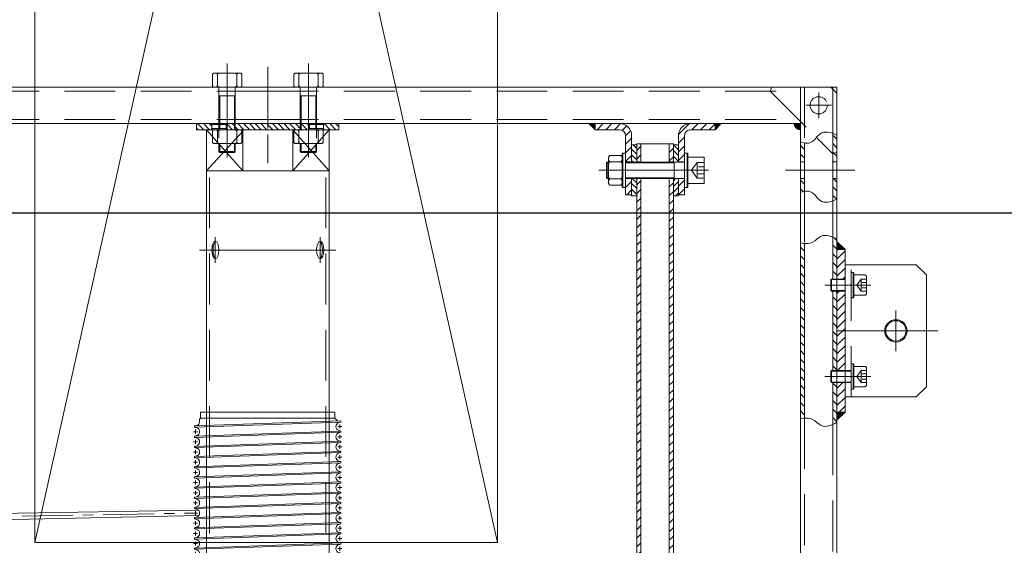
# Model space of a CAD drawing. Header units: centimetres. Extents: x -149939 to 48626, y -46000 to 152985.
# Tile 255 of 256: x 7340 to 7815, y 45519 to 45772. Entities that reach past the tile are written whole.
import ezdxf

# ---------------------------------------------------------------- set-up
doc = ezdxf.new("R2010")
doc.units = ezdxf.units.CM
doc.header["$LTSCALE"] = 50
doc.header["$PDMODE"] = 35
doc.header["$PDSIZE"] = 0.1
for name, pattern in [('CENTER', [2, 1.25, -0.25, 0.25, -0.25]), ('DASHED', [0.75, 0.5, -0.25]), ('Kondygnacja  -0_5$0$HIDDEN', [9.525, 6.35, -3.175]), ('Kondygnacja  -0_5$0$HIDDEN2', [4.7625, 3.175, -1.5875]), ('Osie rzutów$0$DASHDOT2', [12.7, 6.35, -3.175, 0, -3.175])]:
    doc.linetypes.add(name, pattern=pattern)
doc.layers.get('0').update_dxf_attribs({"color": 8})
doc.layers.get('DEFPOINTS').update_dxf_attribs({"color": 8})
for name, color, linetype in [('01-103-Went PP_poziom-0_5$0$L_Nawiew', 7, 'Continuous'), ('Kondygnacja  -0_5$0$ARCH_KONSTR_POWYŻEJ RZUTU', 8, 'Kondygnacja  -0_5$0$HIDDEN'), ('Kondygnacja  -0_5$0$ARCH_KONSTR_POWYŻEJ RZUTU_IST', 8, 'Kondygnacja  -0_5$0$HIDDEN2'), ('Osie rzutów$0$ARCH_INFO_OSIE_IST', 8, 'Osie rzutów$0$DASHDOT2'), ('Osie rzutów$0$ARCH_INFO_OSIE_OPISY_IST', 8, 'Continuous')]:
    doc.layers.add(name, color=color, linetype=linetype)
for name, color, linetype, lineweight in [('bgde_nawiewnik', 11, 'Continuous', 5), ('Kondygnacja  -0_5$0$ARCH_INFO_WYMIARY', 8, 'Continuous', 9), ('kreskowanie', 8, 'Continuous', 13), ('osie', 8, 'CENTER', 13), ('przerwa', 8, 'DASHED', 13), ('RYSUNKOWE_NIEDRUK', 8, 'Continuous', 9), ('SYSTEMY AV', 8, 'Continuous', 13), ('wymiar', 8, 'Continuous', 13)]:
    doc.layers.add(name, color=color, linetype=linetype, lineweight=lineweight)
doc.styles.add('Kondygnacja  -0_5$0$Romans', font='Romans.shx', dxfattribs={"width": 0.7})
doc.dimstyles.new('Kondygnacja  -0_5$0$Wymiary 1-100', dxfattribs={"dimtxt": 12, "dimasz": 10, "dimexe": 5, "dimexo": 0, "dimgap": 4, "dimtad": 1, "dimrnd": 0.5, "dimzin": 12, "dimdsep": 46, "dimtxsty": 'Kondygnacja  -0_5$0$Romans', "dimblk": 'Kondygnacja  -0_5$0$_Oblique', "dimcen": 10, "dimdle": 10, "dimclrt": 55, "dimazin": 0, "dimtfac": 1, "dimtmove": 1, "dimatfit": 3, "dimfxl": 8, "dimfxlon": 1, "dimtolj": 1, "dimtzin": 0, "dimarcsym": 0})
pattern_1 = [(45, (-65982.465, 26636.8553), (-2.12132034, 2.12132034), [])]
pattern_2 = [(135, (-65982.465, 26636.8553), (-1.41421356, -1.41421356), [])]

# ---------------------------------------------------------------- blocks, each defined once
blk = doc.blocks.new('Osie rzutów')
at = {"layer": 'Osie rzutów$0$ARCH_INFO_OSIE_IST', "ltscale": 10}
blk.add_line((12860, 12510), (12860, 4623.259), dxfattribs=at)
blk = doc.blocks.new('Kondygnacja  -0_5$0$konstrukcja istniejąca -0.5')
at = {"layer": 'Kondygnacja  -0_5$0$ARCH_KONSTR_POWYŻEJ RZUTU_IST', "ltscale": 10}
blk.add_lwpolyline([(12338.004, 9067.895), (13382.004, 9067.895), (13382.004, 9032.895), (12338.004, 9032.895)], dxfattribs=at)
blk = doc.blocks.new('Kondygnacja  -0_5$0$_Oblique')
at = {"color": 0, "linetype": 'ByBlock', "lineweight": -2}
blk.add_line((-0.5, -0.5), (0.5, 0.5), dxfattribs=at)
blk = doc.blocks.new('*D212')
at = {"layer": 'DEFPOINTS', "color": 0}
for p in [(-30586.3, 81900), (-30681.11, 12489.5), (9064, 12489.5)]:
    blk.add_point(p, dxfattribs=at)
at = {"layer": 'Kondygnacja  -0_5$0$ARCH_INFO_WYMIARY', "color": 0, "lineweight": -2}
for p, q in [((-30681.11, 81910), (-30681.11, 12479.5)), ((-30673.11, 81900), (-30686.11, 81900)), ((-30673.11, 12489.5), (-30686.11, 12489.5))]:
    blk.add_line(p, q, dxfattribs=at)
at = {"layer": 'Kondygnacja  -0_5$0$ARCH_INFO_WYMIARY', "color": 0, "linetype": 'ByBlock', "lineweight": -2, "xscale": 10, "yscale": 10, "zscale": 10}
for p, rotation in [((-30681.11, 81900), 90), ((-30681.11, 12489.5), 270)]:
    blk.add_blockref('Kondygnacja  -0_5$0$_Oblique', p, dxfattribs=dict(at, rotation=rotation))
at = {"layer": 'Kondygnacja  -0_5$0$ARCH_INFO_WYMIARY', "color": 55, "insert": (-30691.11, 47194.75), "char_height": 12, "attachment_point": 5, "rotation": 90, "style": 'Kondygnacja  -0_5$0$Romans'}
blk.add_mtext('\\A1;69410.5', dxfattribs=at)
blk = doc.blocks.new('A$C543B0F01')
for p, q in [((280, -3), (277, 0)), ((247.12, -2.12), (248, 0)), ((247.12, -2.12), (269.87, -24.87))]:
    blk.add_line(p, q)
blk.add_circle((271, -9), 4.25)
at = {"layer": 'osie'}
for p, q in [((271, -2.67), (271, -15.33)), ((264.67, -9), (277.33, -9))]:
    blk.add_line(p, q, dxfattribs=at)
blk = doc.blocks.new('A$C17EA1C80')
for p, q in [((0, 69.5), (0, 36.5)), ((3, 69.5), (0, 69.5)), ((4.35, 70.85), (3, 69.5)), ((3, 69.5), (3, 36.5)), ((4.89, 72.5), (4.29, 72.5)), ((4.89, 72.5), (4.29, 72.5)), ((6.82, 0.5), (4.29, 72.5)), ((5.16, 71.49), (4.89, 72.5)), ((7.42, 0.5), (4.89, 72.5)), ((9.03, 71.49), (9.3, 72.5)), ((9.9, 72.5), (9.3, 72.5)), ((9.9, 72.5), (9.3, 72.5)), ((11.83, 0.5), (9.3, 72.5)), ((10.17, 71.49), (9.9, 72.5)), ((12.43, 0.5), (9.9, 72.5)), ((14.04, 71.49), (14.31, 72.5)), ((14.91, 72.5), (14.31, 72.5)), ((14.91, 72.5), (14.31, 72.5)), ((16.84, 0.5), (14.31, 72.5)), ((15.18, 71.49), (14.91, 72.5)), ((17.44, 0.5), (14.91, 72.5)), ((19.05, 71.49), (19.32, 72.5)), ((19.92, 72.5), (19.32, 72.5)), ((19.92, 72.5), (19.32, 72.5)), ((21.85, 0.5), (19.32, 72.5)), ((20.19, 71.49), (19.92, 72.5)), ((22.45, 0.5), (19.92, 72.5)), ((24.06, 71.49), (24.33, 72.5)), ((24.93, 72.5), (24.33, 72.5)), ((24.93, 72.5), (24.33, 72.5)), ((26.85, 0.5), (24.33, 72.5)), ((25.2, 71.49), (24.93, 72.5)), ((27.45, 0.5), (24.93, 72.5)), ((29.07, 71.49), (29.34, 72.5)), ((29.94, 72.5), (29.34, 72.5)), ((29.94, 72.5), (29.34, 72.5)), ((31.86, 0.5), (29.34, 72.5)), ((30.21, 71.49), (29.94, 72.5)), ((32.46, 0.5), (29.94, 72.5)), ((34.08, 71.49), (34.35, 72.5)), ((34.95, 72.5), (34.35, 72.5)), ((34.95, 72.5), (34.35, 72.5)), ((36.87, 0.5), (34.35, 72.5)), ((35.22, 71.49), (34.95, 72.5)), ((37.47, 0.5), (34.95, 72.5)), ((39.09, 71.49), (39.35, 72.5)), ((39.95, 72.5), (39.35, 72.5)), ((39.95, 72.5), (39.35, 72.5)), ((41.88, 0.5), (39.35, 72.5)), ((40.22, 71.49), (39.95, 72.5)), ((42.48, 0.5), (39.95, 72.5)), ((44.09, 71.49), (44.36, 72.5)), ((44.96, 72.5), (44.36, 72.5)), ((44.96, 72.5), (44.36, 72.5)), ((46.89, 0.5), (44.36, 72.5)), ((45.23, 71.49), (44.96, 72.5)), ((47.49, 0.5), (44.96, 72.5)), ((49.1, 71.49), (49.37, 72.5)), ((51.89, 0.5), (49.36, 72.5)), ((49.96, 72.5), (49.37, 72.5)), ((50.23, 71.49), (49.96, 72.5)), ((52.49, 0.5), (49.96, 72.5)), ((54.1, 71.49), (54.37, 72.5)), ((54.97, 72.5), (54.37, 72.5)), ((54.97, 72.5), (54.37, 72.5)), ((56.9, 0.5), (54.37, 72.5)), ((55.24, 71.49), (54.97, 72.5)), ((57.5, 0.5), (54.97, 72.5)), ((59.11, 71.49), (59.38, 72.5)), ((61.9, 0.5), (59.37, 72.5)), ((59.97, 72.5), (59.38, 72.5)), ((60.24, 71.49), (59.97, 72.5)), ((62.5, 0.5), (59.97, 72.5)), ((64.11, 71.49), (64.38, 72.5)), ((66.9, 0.5), (64.37, 72.5)), ((64.97, 72.5), (64.38, 72.5)), ((65.24, 71.49), (64.97, 72.5)), ((67.5, 0.5), (64.97, 72.5)), ((69.11, 71.49), (69.38, 72.5)), ((71.9, 0.5), (69.37, 72.5)), ((69.97, 72.5), (69.38, 72.5)), ((69.97, 72.5), (69.38, 72.5)), ((70.24, 71.49), (69.97, 72.5)), ((72.5, 0.5), (69.97, 72.5)), ((74.11, 71.49), (74.38, 72.5)), ((74.98, 72.5), (74.38, 72.5)), ((76.91, 0.5), (74.38, 72.5)), ((75.25, 71.49), (74.98, 72.5)), ((77.51, 0.5), (74.98, 72.5)), ((79.12, 71.49), (79.39, 72.5)), ((79.99, 72.5), (79.39, 72.5)), ((81.92, 0.5), (79.39, 72.5)), ((80.26, 71.49), (79.99, 72.5)), ((82.52, 0.5), (79.99, 72.5)), ((84.13, 71.49), (84.4, 72.5)), ((85, 72.5), (84.4, 72.5)), ((85.07, 53.49), (84.4, 72.5)), ((88, 69.5), (85, 72.5)), ((85.65, 54.04), (85, 72.5)), ((100, 69.5), (88, 69.5)), ((88.81, 46.5), (88, 69.5)), ((100, 69.5), (100, 36.5)), ((100, 46.5), (82, 46.5)), ((82, 26.5), (82, 46.5)), ((92.5, 45.61), (82.11, 39.61)), ((88.53, 44.36), (88.98, 43.57)), ((89.32, 44.81), (89.77, 44.03)), ((90.11, 45.27), (90.56, 44.49)), ((90.9, 45.73), (91.35, 44.94)), ((92.5, 45.61), (100, 32.62)), ((93.98, 44.83), (93.2, 44.38)), ((94.48, 43.97), (93.7, 43.52)), ((82.11, 39.61), (89.61, 26.62)), ((82.8, 41.05), (83.26, 40.27)), ((83.59, 41.51), (84.05, 40.72)), ((84.38, 41.96), (84.84, 41.18)), ((85.17, 42.42), (85.63, 41.64)), ((86, 41.86), (93.5, 28.87)), ((88.6, 43.36), (96.1, 30.37)), ((94.98, 43.1), (94.2, 42.65)), ((95.48, 42.24), (94.7, 41.79)), ((95.98, 41.37), (95.2, 40.92)), ((0, 3.5), (0, 36.5)), ((3, 3.5), (3, 36.5)), ((82.03, 37.93), (82.81, 38.38)), ((82.53, 37.07), (83.31, 37.52)), ((83.03, 36.2), (83.81, 36.65)), ((83.53, 35.34), (84.31, 35.79)), ((84.03, 34.47), (84.81, 34.92)), ((98.07, 37.75), (97.3, 37.3)), ((98.57, 36.88), (97.8, 36.43)), ((99.07, 36.02), (98.3, 35.57)), ((99.57, 35.15), (98.8, 34.7)), ((100.01, 34.25), (99.3, 33.84)), ((100, 3.5), (100, 36.5)), ((86.12, 30.85), (86.9, 31.3)), ((86.62, 29.98), (87.4, 30.43)), ((87.12, 29.12), (87.9, 29.57)), ((100, 32.62), (89.61, 26.62)), ((96.93, 29.8), (96.48, 30.58)), ((97.72, 30.26), (97.27, 31.04)), ((98.51, 30.71), (98.06, 31.5)), ((99.3, 31.17), (98.85, 31.95)), ((82.93, 26.5), (82, 26.5)), ((100, 26.5), (86.99, 26.5)), ((88, 3.5), (87.19, 26.5)), ((87.62, 28.25), (88.4, 28.7)), ((91.21, 26.49), (90.76, 27.28)), ((92, 26.95), (91.55, 27.73)), ((92.79, 27.41), (92.34, 28.19)), ((93.58, 27.86), (93.13, 28.65)), ((86.47, 1.97), (85.84, 18.96)), ((3, 3.5), (0, 3.5)), ((3.73, 2.77), (3, 3.5)), ((6.6, 1.51), (6.87, 0.5)), ((7.41, 0.5), (6.82, 0.5)), ((7.68, 1.51), (7.41, 0.5)), ((11.55, 1.51), (11.82, 0.5)), ((12.42, 0.5), (11.83, 0.5)), ((12.69, 1.51), (12.42, 0.5)), ((16.56, 1.51), (16.83, 0.5)), ((17.43, 0.5), (16.84, 0.5)), ((17.7, 1.51), (17.43, 0.5)), ((21.57, 1.51), (21.84, 0.5)), ((22.44, 0.5), (21.85, 0.5)), ((22.71, 1.51), (22.44, 0.5)), ((26.58, 1.51), (26.85, 0.5)), ((27.45, 0.5), (26.85, 0.5)), ((27.72, 1.51), (27.45, 0.5)), ((31.59, 1.51), (31.85, 0.5)), ((32.45, 0.5), (31.86, 0.5)), ((32.72, 1.51), (32.45, 0.5)), ((36.59, 1.51), (36.86, 0.5)), ((37.46, 0.5), (36.87, 0.5)), ((37.73, 1.51), (37.46, 0.5)), ((41.6, 1.51), (41.87, 0.5)), ((42.47, 0.5), (41.88, 0.5)), ((42.74, 1.51), (42.47, 0.5)), ((46.61, 1.51), (46.88, 0.5)), ((47.48, 0.5), (46.89, 0.5)), ((47.75, 1.51), (47.48, 0.5)), ((51.62, 1.51), (51.89, 0.5)), ((52.49, 0.5), (51.89, 0.5)), ((52.49, 0.5), (51.89, 0.5)), ((52.76, 1.51), (52.49, 0.5)), ((56.63, 1.51), (56.9, 0.5)), ((57.49, 0.5), (56.9, 0.5)), ((57.76, 1.51), (57.49, 0.5)), ((61.63, 1.51), (61.9, 0.5)), ((62.49, 0.5), (61.9, 0.5)), ((62.76, 1.51), (62.49, 0.5)), ((66.63, 1.51), (66.9, 0.5)), ((67.49, 0.5), (66.9, 0.5)), ((67.49, 0.5), (66.9, 0.5)), ((67.76, 1.51), (67.49, 0.5)), ((71.63, 1.51), (71.9, 0.5)), ((72.5, 0.5), (71.9, 0.5)), ((72.77, 1.51), (72.5, 0.5)), ((76.64, 1.51), (76.91, 0.5)), ((77.51, 0.5), (76.91, 0.5)), ((77.78, 1.51), (77.51, 0.5)), ((81.65, 1.51), (81.92, 0.5)), ((82.52, 0.5), (81.92, 0.5)), ((82.79, 1.51), (82.52, 0.5)), ((88, 3.5), (86.47, 1.97)), ((100, 3.5), (88, 3.5))]:
    blk.add_line(p, q)
for centre, radius, start, end in [((7.1, 72), 2, 194.7009, 345.2991), ((12.11, 72), 2, 194.7009, 345.2991), ((17.11, 72), 2, 194.7009, 345.2991), ((22.12, 72), 2, 194.7009, 345.2991), ((27.13, 72), 2, 194.7009, 345.2991), ((32.14, 72), 2, 194.7009, 345.2991), ((37.15, 72), 2, 194.7009, 345.2991), ((42.16, 72), 2, 194.7009, 345.2991), ((47.17, 72), 2, 194.7009, 345.2991), ((52.17, 72), 2, 194.7009, 345.2991), ((57.18, 72), 2, 194.7009, 345.2991), ((62.18, 72), 2, 194.7009, 345.2991), ((67.18, 72), 2, 194.7009, 345.2991), ((72.18, 72), 2, 194.7009, 345.2991), ((77.19, 72), 2, 194.7009, 345.2991), ((82.2, 72), 2, 194.7009, 345.2991), ((68, 53.15), 17.07, 344.2447, 2.8872), ((103.45, 54.31), 17.81, 180.8759, 206.0273), ((75.56, 53.53), 10.19, 316.3152, 330.5103), ((75.56, 19.47), 10.19, 29.4897, 43.6848), ((66.01, 16.83), 19.95, 6.1238, 22.5501), ((110.45, 19.07), 24.61, 162.4248, 180.256), ((4.67, 1), 2, 14.7009, 117.9038), ((9.61, 1), 2, 14.7009, 165.2991), ((14.62, 1), 2, 14.7009, 165.2991), ((19.63, 1), 2, 14.7009, 165.2991), ((24.64, 1), 2, 14.7009, 165.2991), ((29.65, 1), 2, 14.7009, 165.2991), ((34.66, 1), 2, 14.7009, 165.2991), ((39.67, 1), 2, 14.7009, 165.2991), ((44.68, 1), 2, 14.7009, 165.2991), ((49.69, 1), 2, 14.7009, 165.2991), ((54.7, 1), 2, 14.7009, 165.2991), ((59.7, 1), 2, 14.7009, 165.2991), ((64.7, 1), 2, 14.7009, 165.2991), ((69.7, 1), 2, 14.7009, 165.2991), ((74.7, 1), 2, 14.7009, 165.2991), ((79.71, 1), 2, 14.7009, 165.2991), ((84.72, 1), 2, 29.0445, 165.2991)]:
    blk.add_arc(centre, radius, start, end)
at = {"layer": 'osie'}
for p, q in [((7.1, 73), (7.1, 71)), ((12.11, 73), (12.11, 71)), ((17.11, 73), (17.11, 71)), ((22.12, 73), (22.12, 71)), ((27.13, 73), (27.13, 71)), ((32.14, 73), (32.14, 71)), ((37.15, 73), (37.15, 71)), ((42.16, 73), (42.16, 71)), ((47.17, 73), (47.17, 71)), ((52.17, 73), (52.17, 71)), ((57.18, 73), (57.18, 71)), ((62.18, 73), (62.18, 71)), ((67.18, 73), (67.18, 71)), ((72.18, 73), (72.18, 71)), ((77.19, 73), (77.19, 71)), ((82.2, 73), (82.2, 71)), ((8.1, 72), (6.1, 72)), ((13.11, 72), (11.11, 72)), ((18.11, 72), (16.11, 72)), ((23.12, 72), (21.12, 72)), ((28.13, 72), (26.13, 72)), ((33.14, 72), (31.14, 72)), ((38.15, 72), (36.15, 72)), ((43.16, 72), (41.16, 72)), ((48.17, 72), (46.17, 72)), ((53.17, 72), (51.17, 72)), ((58.18, 72), (56.18, 72)), ((63.18, 72), (61.18, 72)), ((68.18, 72), (66.18, 72)), ((73.18, 72), (71.18, 72)), ((78.19, 72), (76.19, 72)), ((83.2, 72), (81.2, 72)), ((85.96, 44.93), (95.98, 27.57)), ((10.61, 1), (8.61, 1)), ((9.61, 0), (9.61, 2)), ((15.62, 1), (13.62, 1)), ((14.62, 0), (14.62, 2)), ((20.63, 1), (18.63, 1)), ((19.63, 0), (19.63, 2)), ((25.64, 1), (23.64, 1)), ((24.64, 0), (24.64, 2)), ((30.65, 1), (28.65, 1)), ((29.65, 0), (29.65, 2)), ((35.66, 1), (33.66, 1)), ((34.66, 0), (34.66, 2)), ((40.67, 1), (38.67, 1)), ((39.67, 0), (39.67, 2)), ((45.68, 1), (43.68, 1)), ((44.68, 0), (44.68, 2)), ((50.69, 1), (48.69, 1)), ((49.69, 0), (49.69, 2)), ((55.7, 1), (53.7, 1)), ((54.7, 0), (54.7, 2)), ((60.7, 1), (58.7, 1)), ((59.7, 0), (59.7, 2)), ((65.7, 1), (63.7, 1)), ((64.7, 0), (64.7, 2)), ((70.7, 1), (68.7, 1)), ((69.7, 0), (69.7, 2)), ((75.7, 1), (73.7, 1)), ((74.7, 0), (74.7, 2)), ((80.71, 1), (78.71, 1)), ((79.71, 0), (79.71, 2)), ((85.72, 1), (83.72, 1)), ((84.72, 0), (84.72, 2))]:
    blk.add_line(p, q, dxfattribs=at)
at = {"layer": 'przerwa', "ltscale": 0.5}
for p, q in [((94.78, 35.95), (89.33, 32.8)), ((89.33, 32.8), (91.14, 35.95)), ((94.78, 35.95), (91.14, 35.95)), ((94.78, 35.95), (97.53, 31.19)), ((89.33, 32.8), (92.08, 28.04))]:
    blk.add_line(p, q, dxfattribs=at)
blk = doc.blocks.new('A$C6D6C0491')
for p, q in [((-1.28, 8.5), (-1.6, 8.17)), ((-1.6, 8.17), (-1.6, -8.17)), ((-1.28, 8.5), (0, 8.5)), ((-1.28, 8.5), (-1.28, -8.5)), ((0, 8.5), (0, -8.5)), ((-1.6, -8.17), (-1.28, -8.5)), ((-1.28, -8.5), (0, -8.5))]:
    blk.add_line(p, q)
blk = doc.blocks.new('A$C77F42905')
for p, q in [((0, 6.53), (0.7, 7.23)), ((0, -6.53), (0, 6.53)), ((0.7, 4.23), (0, 4.93)), ((0.7, 7.23), (6.12, 7.23)), ((6.12, 7.23), (6.82, 6.53)), ((6.12, 4.23), (6.82, 4.93)), ((6.82, -6.53), (6.82, 6.53)), ((0.7, 4.23), (0, 3.53)), ((6.12, 4.23), (0.7, 4.23)), ((6.12, 4.23), (6.82, 3.53)), ((0, -3.53), (0.7, -4.23)), ((0.7, -4.23), (0, -4.93)), ((6.12, -4.23), (0.7, -4.23)), ((6.12, -4.23), (6.82, -3.53)), ((6.12, -4.23), (6.82, -4.93)), ((0, -6.53), (0.7, -7.23)), ((0.7, -7.23), (6.12, -7.23)), ((6.12, -7.23), (6.82, -6.53))]:
    blk.add_line(p, q)
blk = doc.blocks.new('A$C5BD82F8C')
for p, q in [((-9.72, 6.5), (-9.72, -6.5)), ((-9.72, 6.5), (-1.6, 6.5)), ((-1.6, 6.5), (-1.6, -6.5)), ((0, 4), (29, 4)), ((5.16, 4), (5.16, -4)), ((37.42, 4), (38.08, 4)), ((38.08, 4), (38.4, 3.67)), ((38.08, 4), (38.08, -4)), ((38.4, 3.67), (38.4, -3.67)), ((0, -4), (29, -4)), ((37.42, -4), (38.08, -4)), ((38.4, -3.67), (38.08, -4)), ((-9.72, -6.5), (-1.6, -6.5))]:
    blk.add_line(p, q)
at = {"layer": 'przerwa'}
for p, q in [((-9.72, 3.86), (-6.28, 3.86)), ((-9.72, 1.71), (-6.92, 1.71)), ((-6.28, 3.86), (-3.44, 0)), ((-6.28, 3.86), (-6.28, -3.86)), ((-6.28, -3.86), (-3.44, 0)), ((-9.72, -1.71), (-6.76, -1.71)), ((-9.72, -3.86), (-6.28, -3.86))]:
    blk.add_line(p, q, dxfattribs=at)
at = {"layer": 'wymiar'}
for p, q in [((5.16, 3.67), (29, 3.67)), ((37.42, 3.67), (38.4, 3.67)), ((5.16, -3.67), (29, -3.67)), ((37.42, -3.67), (38.4, -3.67))]:
    blk.add_line(p, q, dxfattribs=at)
for name, p in [('A$C6D6C0491', (0, 0)), ('A$C77F42905', (30.6, 0))]:
    blk.add_blockref(name, p)
at = {"xscale": -1}
blk.add_blockref('A$C6D6C0491', (29, 0), dxfattribs=at)
blk = doc.blocks.new('A$C45FE2F59')
h = blk.add_hatch()
h.set_pattern_fill('_USER', color=256, scale=0.1, angle=45, style=0, pattern_type=0)
h.set_pattern_definition([(45, (-70411.72069, 25632.46992), (-0.07071067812, 0.07071067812), [])])
h.paths.add_polyline_path([(161, 682), (158, 682), (161, 679)])
h = blk.add_hatch()
h.set_pattern_fill('_USER', color=256, scale=0.1, angle=45, style=0, pattern_type=0)
h.set_pattern_definition([(135, (70792.72069, 25632.46992), (0.07071067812, 0.07071067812), [])])
h.paths.add_polyline_path([(220, 682), (223, 682), (220, 679)])
h = blk.add_hatch()
h.set_pattern_fill('_USER', color=256, scale=0.1, angle=45, style=0, pattern_type=0)
h.set_pattern_definition([(135, (67949.22685, 26153.96624), (0.07071067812, 0.07071067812), [])])
h.paths.add_polyline_path([(262, 682), (262, 679, -0.414214), (259, 682)])
h = blk.add_hatch()
h.set_pattern_fill('_USER', color=256, scale=0.1, angle=45, style=0, pattern_type=0)
h.set_pattern_definition([(45, (-67949.22685, 26153.96624), (-0.07071067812, 0.07071067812), [])])
h.paths.add_polyline_path([(280, 624), (280, 620), (284, 620)])
h = blk.add_hatch()
h.set_pattern_fill('_USER', color=256, scale=0.1, angle=45, style=0, pattern_type=0)
h.set_pattern_definition([(315, (-67949.22685, -24993.96624), (-0.07071067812, -0.07071067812), [])])
h.paths.add_polyline_path([(280, 536), (280, 540), (284, 540)])
at = {"layer": 'kreskowanie'}
h = blk.add_hatch(dxfattribs=at)
h.set_pattern_fill('_USER', color=256, scale=2, angle=135, style=0, pattern_type=0)
h.set_pattern_definition([(135, (-63556.9592, 26756.8037), (-1.41421356, -1.41421356), [])])
h.paths.add_polyline_path([(-27.5, 681.5), (-28, 682), (-35, 682), (-35, 679), (-28, 679), (-27.5, 679.5)])
h.paths.add_polyline_path([(-16.4, 682), (-20, 682), (-20.5, 681.5), (-20.5, 679.5), (-20, 679), (-16.4, 679)])
h.paths.add_polyline_path([(-16, 682), (-16.4, 682), (-16.4, 679), (-16, 679)])
h.paths.add_polyline_path([(0, 682), (-16, 682), (-16, 679), (0, 679)])
h.paths.add_polyline_path([(16, 682), (0, 682), (0, 679.58), (0, 679), (16, 679)])
h.paths.add_polyline_path([(16.4, 682), (16, 682), (16, 679), (16.4, 679)])
h.paths.add_polyline_path([(20.5, 681.5), (20, 682), (16.4, 682), (16.4, 679), (20, 679), (20.5, 679.5)])
h.paths.add_polyline_path([(35, 682), (28, 682), (27.5, 681.5), (27.5, 679.5), (28, 679), (35, 679)])
h = blk.add_hatch(dxfattribs=at)
h.set_pattern_fill('_USER', color=256, scale=3, angle=45, style=0, pattern_type=0)
h.set_pattern_definition(pattern_1)
h.paths.add_polyline_path([(176, 654.9), (179, 654.9), (179, 647), (176, 647)])
h.paths.add_polyline_path([(179, 663.1), (176, 663.1), (176, 676, 0.414214), (173, 679), (161, 679), (161, 682), (173, 682, -0.414214), (179, 676)])
h = blk.add_hatch(dxfattribs=at)
h.set_pattern_fill('_USER', color=256, scale=3, angle=45, style=0, pattern_type=0)
h.set_pattern_definition(pattern_1)
h.paths.add_polyline_path([(205, 647), (202, 647), (202, 654.9), (205, 654.9)])
h.paths.add_polyline_path([(202, 676, -0.414214), (208, 682), (220, 682), (220, 679), (208, 679, 0.414214), (205, 676), (205, 663.1), (202, 663.1)])
h = blk.add_hatch(dxfattribs=at)
h.set_pattern_fill('_USER', color=256, scale=3, angle=45, style=0, pattern_type=0)
h.set_pattern_definition([(135, (66539.752, 26153.9662), (2.12132034, 2.12132034), [])])
edge = h.paths.add_edge_path()
edge.add_spline(control_points=[(262, 672.99), (262.69, 672.75), (263.35, 672.57), (264, 672.46)], knot_values=[5.688482, 5.688482, 5.688482, 5.688482, 7.714268, 7.714268, 7.714268, 7.714268], degree=3, periodic=0)
edge.add_line((264, 672.46), (264, 663.1))
edge.add_line((264, 663.1), (262, 663.1))
edge.add_line((262, 663.1), (262, 672.99))
edge = h.paths.add_edge_path()
edge.add_spline(control_points=[(278, 677.13), (278.65, 676.89), (279.32, 676.59), (280, 676.26)], knot_values=[24.6001, 24.6001, 24.6001, 24.6001, 26.538829, 26.538829, 26.538829, 26.538829], degree=3, periodic=0)
edge.add_line((280, 676.26), (280, 663.1))
edge.add_line((280, 663.1), (278, 663.1))
edge.add_line((278, 663.1), (278, 677.13))
edge = h.paths.add_edge_path()
edge.add_line((278, 654.9), (280, 654.9))
edge.add_line((280, 654.9), (280, 644.85))
edge.add_spline(control_points=[(280, 644.85), (279.32, 644.51), (278.65, 644.22), (278, 643.97)], knot_values=[24.6001, 24.6001, 24.6001, 24.6001, 26.538829, 26.538829, 26.538829, 26.538829], degree=3, periodic=0)
edge.add_line((278, 643.97), (278, 654.9))
edge = h.paths.add_edge_path()
edge.add_line((262, 654.9), (264, 654.9))
edge.add_line((264, 654.9), (264, 648.64))
edge.add_spline(control_points=[(264, 648.64), (263.35, 648.54), (262.69, 648.36), (262, 648.12)], knot_values=[5.688482, 5.688482, 5.688482, 5.688482, 7.714268, 7.714268, 7.714268, 7.714268], degree=3, periodic=0)
edge.add_line((262, 648.12), (262, 654.9))
h = blk.add_hatch(dxfattribs=at)
h.set_pattern_fill('_USER', color=256, scale=2, angle=135, style=0, pattern_type=0)
h.set_pattern_definition(pattern_2)
h.paths.add_polyline_path([(181.5, 670), (181.5, 671.5), (179, 671.5), (179, 663.1), (181.5, 663.1)])
h = blk.add_hatch(dxfattribs=at)
h.set_pattern_fill('_USER', color=256, scale=3, angle=45, style=0, pattern_type=0)
h.set_pattern_definition(pattern_1)
h.paths.add_polyline_path([(183.5, 672), (181.5, 672), (181.5, 663.1), (183.5, 663.1)])
h.paths.add_polyline_path([(199.5, 672), (197.5, 672), (197.5, 663.1), (199.5, 663.1)])
h.paths.add_polyline_path([(183.5, 654.9), (181.5, 654.9), (181.5, 395.5), (183.5, 395.5)])
h.paths.add_polyline_path([(199.5, 654.9), (197.5, 654.9), (197.5, 395.5), (199.5, 395.5), (199.5, 403.9)])
h = blk.add_hatch(dxfattribs=at)
h.set_pattern_fill('_USER', color=256, scale=2, angle=135, style=0, pattern_type=0)
h.set_pattern_definition(pattern_2)
h.paths.add_polyline_path([(199.5, 670), (199.5, 671.5), (202, 671.5), (202, 663.1), (199.5, 663.1)])
h = blk.add_hatch(dxfattribs=at)
h.set_pattern_fill('_USER', color=256, scale=2, angle=135, style=0, pattern_type=0)
h.set_pattern_definition(pattern_2)
h.paths.add_polyline_path([(181.5, 653.5), (181.5, 655), (179, 655), (179, 646.6), (181.5, 646.6)])
h = blk.add_hatch(dxfattribs=at)
h.set_pattern_fill('_USER', color=256, scale=2, angle=135, style=0, pattern_type=0)
h.set_pattern_definition([(45, (65982.465, 26636.8553), (1.41421356, -1.41421356), [])])
h.paths.add_polyline_path([(199.5, 653.5), (199.5, 655), (202, 655), (202, 646.6), (199.5, 646.6)])
h = blk.add_hatch(dxfattribs=at)
h.set_pattern_fill('_USER', color=256, scale=3, angle=45, style=0, pattern_type=0)
h.set_pattern_definition([(135, (67949.227, 26153.9662), (2.12132034, 2.12132034), [])])
edge = h.paths.add_edge_path()
edge.add_spline(control_points=[(278, 626.04), (278.66, 625.73), (279.33, 625.36), (280, 624.95)], knot_values=[3.563237, 3.563237, 3.563237, 3.563237, 5.623103, 5.623103, 5.623103, 5.623103], degree=3, periodic=0)
edge.add_line((280, 624.95), (280, 605.5))
edge.add_line((280, 605.5), (278, 605.5))
edge.add_line((278, 605.5), (278, 626.04))
h.paths.add_polyline_path([(280, 560.5), (278, 560.5), (278, 599.5), (280, 599.5)])
edge = h.paths.add_edge_path()
edge.add_line((278, 554.5), (280, 554.5))
edge.add_line((280, 554.5), (280, 535.05))
edge.add_spline(control_points=[(280, 535.05), (279.33, 534.64), (278.66, 534.27), (278, 533.96)], knot_values=[3.563237, 3.563237, 3.563237, 3.563237, 5.623103, 5.623103, 5.623103, 5.623103], degree=3, periodic=0)
edge.add_line((278, 533.96), (278, 554.5))
edge = h.paths.add_edge_path()
edge.add_spline(control_points=[(262, 623.35), (262.68, 623.16), (263.35, 623.02), (264, 622.95)], knot_values=[21.480294, 21.480294, 21.480294, 21.480294, 23.511433, 23.511433, 23.511433, 23.511433], degree=3, periodic=0)
edge.add_line((264, 622.95), (264, 537.05))
edge.add_spline(control_points=[(264, 537.05), (263.35, 536.98), (262.68, 536.84), (262, 536.65)], knot_values=[21.480294, 21.480294, 21.480294, 21.480294, 23.511433, 23.511433, 23.511433, 23.511433], degree=3, periodic=0)
edge.add_line((262, 536.65), (262, 623.35))
h = blk.add_hatch(dxfattribs=at)
h.set_pattern_fill('_USER', color=256, scale=3, angle=135, style=0, pattern_type=0)
h.set_pattern_definition([(45, (67949.227, 26153.9662), (2.12132034, -2.12132034), [])])
h.paths.add_polyline_path([(284, 605.5), (280, 605.5), (280, 620), (284, 620)])
h.paths.add_polyline_path([(280, 599.5), (284, 599.5), (284, 560.5), (280, 560.5)])
h.paths.add_polyline_path([(280, 554.5), (284, 554.5), (284, 540), (280, 540)])
for p, q in [((-27.24, 706.32), (-26.74, 706.82)), ((-27.24, 700.5), (-27.24, 706.32)), ((-13.26, 706.82), (-26.74, 706.82)), ((-24.74, 706.32), (-25.25, 706.82)), ((-24.74, 706.32), (-24.24, 706.82)), ((-24.74, 706.32), (-24.74, 700.5)), ((-15.27, 706.32), (-15.78, 706.82)), ((-15.27, 706.32), (-14.77, 706.82)), ((-15.27, 706.32), (-15.27, 700.5)), ((-12.78, 706.34), (-13.26, 706.82)), ((-12.78, 700.49), (-12.78, 706.34)), ((12.78, 706.34), (13.26, 706.82)), ((12.78, 700.49), (12.78, 706.34)), ((13.26, 706.82), (26.74, 706.82)), ((15.27, 706.32), (14.77, 706.82)), ((15.27, 706.32), (15.78, 706.82)), ((15.27, 706.32), (15.27, 700.5)), ((24.74, 706.32), (24.24, 706.82)), ((24.74, 706.32), (25.25, 706.82)), ((24.74, 706.32), (24.74, 700.5)), ((27.24, 706.32), (26.74, 706.82)), ((27.24, 700.5), (27.24, 706.32)), ((0, 700), (-280, 700)), ((0, 700), (-280, 700)), ((-27.24, 700.5), (-26.74, 700)), ((-24.74, 700.5), (-25.25, 700)), ((-24.74, 700.5), (-24.24, 700)), ((-15.27, 700.5), (-15.78, 700)), ((-15.27, 700.5), (-14.77, 700)), ((-12.78, 700.49), (-13.26, 700)), ((0, 700), (280, 700)), ((0, 700), (280, 700)), ((12.78, 700.49), (13.26, 700)), ((15.27, 700.5), (14.77, 700)), ((15.27, 700.5), (15.78, 700)), ((24.74, 700.5), (24.24, 700)), ((24.74, 700.5), (25.25, 700)), ((27.24, 700.5), (26.74, 700)), ((262, 700), (262, 470)), ((280, 700), (280, 605.5)), ((0, 682), (-262, 682)), ((-35, 682), (35, 682)), ((-35, 679), (35, 679)), ((-30.15, 658.78), (-30.15, 679)), ((-12.28, 658.78), (-30.15, 679)), ((-12.28, 678.21), (-30.15, 658.78)), ((-27.5, 681.5), (-28, 682)), ((-27.5, 679.5), (-28, 679)), ((-27.5, 681.5), (-27.5, 679.5)), ((-27.5, 681.5), (-20.5, 681.5)), ((-27.5, 679.5), (-20.5, 679.5)), ((-20.5, 681.5), (-20, 682)), ((-20.5, 681.5), (-20.5, 679.5)), ((-20, 679), (-20.5, 679.5)), ((-12.28, 658.78), (-12.28, 679)), ((0, 682), (262, 682)), ((12.28, 658.78), (12.28, 679)), ((12.28, 679), (30.15, 658.78)), ((30.15, 679), (12.28, 658.78)), ((20.5, 681.5), (20, 682)), ((20, 679), (20.5, 679.5)), ((20.5, 681.5), (20.5, 679.5)), ((27.5, 681.5), (20.5, 681.5)), ((27.5, 679.5), (20.5, 679.5)), ((27.5, 681.5), (28, 682)), ((27.5, 681.5), (27.5, 679.5)), ((27.5, 679.5), (28, 679)), ((30.15, 658.78), (30.15, 679)), ((35, 679), (35, 682)), ((161, 679), (158, 682)), ((161, 682), (161, 679)), ((173, 679), (161, 679)), ((208, 679), (220, 679)), ((220, 682), (220, 679)), ((220, 679), (223, 682)), ((176, 647), (176, 676)), ((179, 663), (179, 676)), ((202, 663), (202, 676)), ((205, 647), (205, 676)), ((278, 677.13), (278, 643.97)), ((179, 671.5), (181.5, 671.5)), ((199.5, 672), (181.5, 672)), ((181.5, 672), (181.5, 663)), ((183.5, 663), (183.5, 672)), ((197.5, 663), (197.5, 672)), ((199.5, 672), (199.5, 663)), ((202, 671.5), (199.5, 671.5)), ((264, 672.46), (264, 648.64)), ((-30.15, 368), (-30.15, 658.78)), ((-30.15, 658.78), (30.15, 658.78)), ((30.15, 368), (30.15, 658.78)), ((179, 663.1), (176, 663.1)), ((176, 663), (176, 655)), ((181.5, 663.1), (183.5, 663.1)), ((199.5, 663.1), (197.5, 663.1)), ((202, 663.1), (205, 663.1)), ((205, 663), (205, 655)), ((264, 663.1), (262, 663.1)), ((280, 663.1), (278, 663.1)), ((179, 654.9), (176, 654.9)), ((179, 647), (179, 655)), ((181.5, 655), (181.5, 391.4)), ((183.5, 654.9), (181.5, 654.9)), ((183.5, 395.4), (183.5, 655)), ((197.5, 395.4), (197.5, 655)), ((197.5, 654.9), (199.5, 654.9)), ((199.5, 655), (199.5, 395.4)), ((202, 647), (202, 655)), ((202, 654.9), (205, 654.9)), ((264, 654.9), (262, 654.9)), ((280, 654.9), (278, 654.9)), ((179, 647), (176, 647)), ((179, 646.5), (179, 647)), ((179, 646.5), (181.5, 646.5)), ((202, 646.5), (199.5, 646.5)), ((202, 647), (205, 647)), ((202, 646.5), (202, 647)), ((278, 626.04), (278, 605.5)), ((264, 537.05), (264, 622.95)), ((284, 620), (280, 624)), ((280, 620), (284, 620)), ((284, 620), (284, 540)), ((284, 612.5), (319, 612.5)), ((284, 547.5), (284, 612.5)), ((284, 612.5), (319, 612.5)), ((324, 607.5), (319, 612.5)), ((324, 607.5), (319, 612.5)), ((277, 605.2), (277.3, 605.5)), ((277.3, 605.5), (277.3, 599.5)), ((324, 552.5), (324, 607.5)), ((324, 552.5), (324, 607.5)), ((277, 605.2), (277, 599.8)), ((277, 599.8), (277.3, 599.5)), ((278, 599.5), (278, 560.5)), ((280, 599.5), (280, 560.5)), ((277, 560.2), (277.3, 560.5)), ((277, 554.8), (277, 560.2)), ((277.3, 554.5), (277.3, 560.5)), ((277, 554.8), (277.3, 554.5)), ((278, 554.5), (278, 533.96)), ((280, 554.5), (280, 350)), ((324, 552.5), (319, 547.5)), ((324, 552.5), (319, 547.5)), ((284, 547.5), (319, 547.5)), ((284, 547.5), (319, 547.5)), ((280, 540), (284, 540)), ((284, 540), (280, 536))]:
    blk.add_line(p, q)
at = {"ltscale": 3}
blk.add_line((-35, 679), (-35, 682), dxfattribs=at)
at = {"ltscale": 0.5}
for p, q in [((284, 605.5), (277.3, 605.5)), ((284, 599.5), (277.3, 599.5)), ((287, 560.5), (277.3, 560.5)), ((287, 554.5), (277.3, 554.5))]:
    blk.add_line(p, q, dxfattribs=at)
at = {"ltscale": 0.4}
for p, q in [((-234.37, 488.45), (-34.13, 491.77)), ((-227.48, 485), (-33.92, 489.08))]:
    blk.add_line(p, q, dxfattribs=at)
blk.add_lwpolyline([(-280, 700), (280, 700), (280, 0), (-280, 0)], close=True)
for radius in [5.5, 5.5, 5, 5]:
    blk.add_circle((309, 580), radius)
for centre, radius, start, end in [((173, 676), 6, 0, 90), ((173, 676), 3, 0, 90), ((208, 676), 6, 90, 180), ((208, 676), 3, 90, 180), ((262, 682), 3, 180, 270)]:
    blk.add_arc(centre, radius, start, end)
blk.add_ellipse((-25.8, 619.78), major_axis=(0, 4.36), ratio=0.400988)
blk.add_ellipse((-25.17, 619.78), major_axis=(0, 4.36), ratio=0.400988, start_param=0.181685, end_param=2.959907)
at = {"extrusion": (0, 0, -1)}
blk.add_ellipse((25.8, 619.78), major_axis=(0, 4.36), ratio=0.400988, dxfattribs=at)
blk.add_ellipse((25.17, 619.78), major_axis=(0, 4.36), ratio=0.400988, start_param=0.181685, end_param=2.959907, dxfattribs=at)
at = {"layer": 'osie'}
for p, q in [((-20, 711.54), (-20, 665.41)), ((0, 679.58), (0, 709.99)), ((20, 711.54), (20, 665.41)), ((-24, 686.89), (-24, 674.88)), ((24, 686.89), (24, 674.88)), ((0, 676.58), (0, 662.48)), ((162.9, 659), (216.83, 659)), ((288.7, 659), (254.67, 659)), ((-25.8, 619.78), (-25.8, 626.08)), ((25.8, 619.78), (25.8, 626.08)), ((-33.52, 619.78), (0, 619.78)), ((-25.8, 619.78), (-25.8, 613.49)), ((33.52, 619.78), (0, 619.78)), ((25.8, 619.78), (25.8, 613.49)), ((309, 580), (309, 590)), ((309, 580), (309, 590)), ((280, 580), (329.56, 580)), ((280, 580), (329.56, 580)), ((309, 580), (309, 570)), ((309, 580), (309, 570))]:
    blk.add_line(p, q, dxfattribs=at)
at = {"layer": 'osie', "ltscale": 0.5}
for p, q in [((296.61, 602.5), (274.03, 602.5)), ((296.61, 557.5), (274.03, 557.5))]:
    blk.add_line(p, q, dxfattribs=at)
at = {"layer": 'osie', "ltscale": 0.4}
blk.add_line((-240.85, 486.66), (-35.5, 490.3), dxfattribs=at)
at = {"layer": 'przerwa'}
for p, q in [((0, 698), (-262, 698)), ((-24, 679), (-24, 700)), ((-16, 679), (-16, 700)), ((0, 698), (262, 698)), ((16, 679), (16, 700)), ((24, 679), (24, 700)), ((264, 700), (264, 672.46)), ((278, 700), (278, 677.13)), ((-16, 695.68), (-24, 695.68)), ((-23.6, 679), (-23.6, 695.68)), ((-16.4, 679), (-16.4, 695.68)), ((16, 695.68), (24, 695.68)), ((16.4, 679), (16.4, 695.68)), ((23.6, 679), (23.6, 695.68)), ((0, 684), (-262, 684)), ((0, 684), (262, 684)), ((-27.24, 678.5), (-26.74, 679)), ((-27.24, 678.5), (-27.24, 672.68)), ((-24.74, 678.5), (-25.25, 679)), ((-24.74, 678.5), (-24.24, 679)), ((-24.74, 672.68), (-24.74, 678.5)), ((-15.27, 678.5), (-15.78, 679)), ((-15.27, 678.5), (-14.77, 679)), ((-15.27, 672.68), (-15.27, 678.5)), ((-12.78, 678.51), (-13.26, 679)), ((-12.78, 678.51), (-12.78, 672.66)), ((12.78, 678.51), (13.26, 679)), ((12.78, 678.51), (12.78, 672.66)), ((15.27, 678.5), (14.77, 679)), ((15.27, 678.5), (15.78, 679)), ((15.27, 672.68), (15.27, 678.5)), ((24.74, 678.5), (24.24, 679)), ((24.74, 678.5), (25.25, 679)), ((24.74, 672.68), (24.74, 678.5)), ((27.24, 678.5), (26.74, 679)), ((27.24, 678.5), (27.24, 672.68)), ((269.87, 675.13), (277.88, 667.12)), ((-27.24, 672.68), (-26.74, 672.18)), ((-13.26, 672.18), (-26.74, 672.18)), ((-24.74, 672.68), (-25.25, 672.18)), ((-24.74, 672.68), (-24.24, 672.18)), ((-24, 668.22), (-24, 672.18)), ((-23.6, 667.82), (-23.6, 672.18)), ((-16.4, 667.82), (-16.4, 672.18)), ((-16, 668.22), (-16, 672.18)), ((-15.27, 672.68), (-15.78, 672.18)), ((-15.27, 672.68), (-14.77, 672.18)), ((-12.78, 672.66), (-13.26, 672.18)), ((12.78, 672.66), (13.26, 672.18)), ((13.26, 672.18), (26.74, 672.18)), ((15.27, 672.68), (14.77, 672.18)), ((15.27, 672.68), (15.78, 672.18)), ((16, 668.22), (16, 672.18)), ((16.4, 667.82), (16.4, 672.18)), ((23.6, 667.82), (23.6, 672.18)), ((24, 668.22), (24, 672.18)), ((24.74, 672.68), (24.24, 672.18)), ((24.74, 672.68), (25.25, 672.18)), ((27.24, 672.68), (26.74, 672.18)), ((-23.6, 667.82), (-24, 668.22)), ((-24, 668.22), (-16, 668.22)), ((-23.6, 667.82), (-16.4, 667.82)), ((-16.4, 667.82), (-16, 668.22)), ((16.4, 667.82), (16, 668.22)), ((24, 668.22), (16, 668.22)), ((23.6, 667.82), (16.4, 667.82)), ((23.6, 667.82), (24, 668.22)), ((280, 668), (277.88, 667.12)), ((-28.65, 368), (-28.65, 658.78)), ((28.65, 368), (28.65, 658.78)), ((264, 648.64), (264, 622.95)), ((278, 643.97), (278, 626.04)), ((287, 547.5), (287, 612.5)), ((287.99, 608.75), (287, 608.75)), ((287.99, 608.75), (288.24, 608.5)), ((287.99, 608.75), (287.99, 596.25)), ((288.24, 608.5), (288.24, 596.5)), ((293.56, 607.5), (288.31, 607.5)), ((291.91, 605.47), (289.73, 602.5)), ((294.56, 605.47), (291.91, 605.47)), ((291.91, 605.47), (291.91, 599.53)), ((294.56, 606.5), (294.56, 598.5)), ((291.91, 599.53), (289.73, 602.5)), ((294.56, 601.18), (292.28, 601.18)), ((294.56, 603.82), (292.4, 603.82)), ((287.99, 596.25), (287, 596.25)), ((288.24, 596.5), (287.99, 596.25)), ((293.56, 597.5), (288.31, 597.5)), ((294.56, 599.53), (291.91, 599.53)), ((287.99, 563.75), (287, 563.75)), ((288.24, 563.5), (287.99, 563.75)), ((287.99, 551.25), (287.99, 563.75)), ((288.24, 551.5), (288.24, 563.5)), ((293.56, 562.5), (288.31, 562.5)), ((291.91, 560.47), (289.73, 557.5)), ((291.91, 554.53), (289.73, 557.5)), ((294.56, 560.47), (291.91, 560.47)), ((291.91, 554.53), (291.91, 560.47)), ((294.56, 558.82), (292.28, 558.82)), ((294.56, 553.5), (294.56, 561.5)), ((293.56, 552.5), (288.31, 552.5)), ((294.56, 554.53), (291.91, 554.53)), ((294.56, 556.18), (292.4, 556.18)), ((287.99, 551.25), (287, 551.25)), ((287.99, 551.25), (288.24, 551.5)), ((264, 537.05), (264, 350)), ((278, 533.96), (278, 350))]:
    blk.add_line(p, q, dxfattribs=at)
for centre, start, end in [((293.56, 606.5), 0, 90), ((293.56, 598.5), 270, 0), ((293.56, 561.5), 0, 90), ((293.56, 553.5), 270, 0)]:
    blk.add_arc(centre, 1, start, end, dxfattribs=at)
at = {"layer": 'wymiar', "ltscale": 0.5}
for p, q in [((284, 605.2), (277, 605.2)), ((284, 599.8), (277, 599.8)), ((287, 560.2), (277, 560.2)), ((287, 554.8), (277, 554.8))]:
    blk.add_line(p, q, dxfattribs=at)
at = {"layer": 'wymiar'}
for points, knots in [([(262, 672.99), (264.24, 672.2), (267.92, 671.92), (272.2, 679.04), (276.84, 677.81), (280, 676.26)], [5.688482, 5.688482, 5.688482, 5.688482, 12.308285, 17.505218, 26.538829, 26.538829, 26.538829, 26.538829]), ([(262, 648.12), (264.24, 648.9), (267.92, 649.18), (272.2, 642.07), (276.84, 643.29), (280, 644.85)], [5.688482, 5.688482, 5.688482, 5.688482, 12.308285, 17.505218, 26.538829, 26.538829, 26.538829, 26.538829]), ([(280, 624.95), (277.26, 626.61), (272.97, 628.28), (267.81, 622.59), (264.13, 622.76), (262, 623.35)], [3.563237, 3.563237, 3.563237, 3.563237, 11.938407, 17.129194, 23.511433, 23.511433, 23.511433, 23.511433]), ([(280, 535.05), (277.26, 533.39), (272.97, 531.72), (267.81, 537.41), (264.13, 537.24), (262, 536.65)], [3.563237, 3.563237, 3.563237, 3.563237, 11.938407, 17.129194, 23.511433, 23.511433, 23.511433, 23.511433])]:
    blk.add_open_spline(points, degree=3, knots=knots, dxfattribs=at)
at = {"xscale": -1}
blk.add_blockref('A$C5BD82F8C', (205, 659), dxfattribs=at)
at = {"layer": 'przerwa'}
blk.add_blockref('A$C543B0F01', (0, 700), dxfattribs=at)
at = {"layer": 'wymiar', "rotation": 270}
blk.add_blockref('A$C17EA1C80', (-36.5, 539.99), dxfattribs=at)
blk = doc.blocks.new('A$C59BE0B33')
at = {"layer": 'SYSTEMY AV', "xscale": 0.09799999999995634, "yscale": 0.09799999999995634, "zscale": 0.098}
blk.add_blockref('A$C45FE2F59', (-600, 4005.357), dxfattribs=at)
blk = doc.blocks.new('A$C066D7839')
at = {"layer": 'bgde_nawiewnik', "color": 7}
for p, q in [((-50, 11.15), (50, 11.15)), ((-50, -11.15), (50, 11.15)), ((50, -11.15), (-50, 11.15)), ((50, 11.15), (50, -11.15)), ((50, -11.15), (-50, -11.15))]:
    blk.add_line(p, q, dxfattribs=at)

msp = doc.modelspace()

# ---------------------------------------------------------------- block references
at = {"layer": '01-103-Went PP_poziom-0_5$0$L_Nawiew', "xscale": 10, "yscale": 10, "zscale": 10, "rotation": 270}
msp.add_blockref('A$C066D7839', (7459.188, 46019.953, -360.029), dxfattribs=at)
at = {"layer": 'Kondygnacja  -0_5$0$ARCH_KONSTR_POWYŻEJ RZUTU', "xscale": 10, "yscale": 10, "zscale": 10}
msp.add_blockref('Kondygnacja  -0_5$0$konstrukcja istniejąca -0.5', (-121140, -45000), dxfattribs=at)
at = {"layer": 'Osie rzutów$0$ARCH_INFO_OSIE_OPISY_IST', "color": 30, "xscale": 10, "yscale": 10, "zscale": 10}
msp.add_blockref('Osie rzutów', (-121140, -45000), dxfattribs=at)
at = {"layer": 'RYSUNKOWE_NIEDRUK', "xscale": 10, "yscale": 10, "zscale": 10}
msp.add_blockref('A$C59BE0B33', (13460, 5000), dxfattribs=at)
msp.add_blockref('A$C59BE0B33', (13460, 5000), dxfattribs=at)

# ---------------------------------------------------------------- dimensions: what is measured, and where the dimension line sits
at = {"layer": 'Kondygnacja  -0_5$0$ARCH_INFO_WYMIARY'}
dim = msp.add_linear_dim(base=(-30681.114, 12489.5), p1=(-30586.301, 81900), p2=(9064, 12489.5), angle=90, dimstyle='Kondygnacja  -0_5$0$Wymiary 1-100', dxfattribs=at)
dim.commit()
dim.dimension.update_dxf_attribs({"geometry": '*D212', "text_midpoint": (-30691.114, 47194.75)})

doc.saveas('drawing.dxf')
